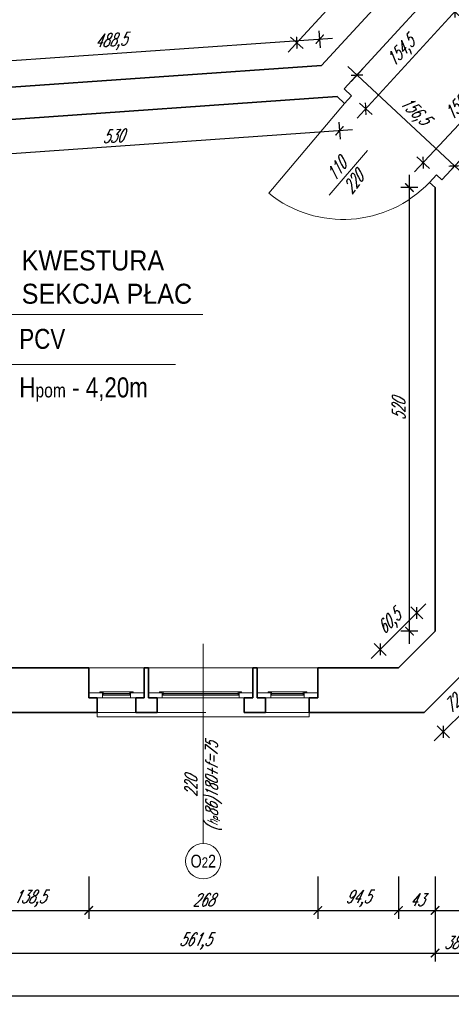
# Model space of a CAD drawing. Header units: millimetres. Extents: x 402 to 79005, y -7782 to 89952.
# Tile 140 of 256: x 22321 to 22827, y 28094 to 29248. Entities that reach past the tile are written whole.
import ezdxf

# ---------------------------------------------------------------- set-up
doc = ezdxf.new("R2010")
doc.units = ezdxf.units.MM
doc.header["$LTSCALE"] = 10
doc.linetypes.add('DASHED', pattern=[19.05, 12.7, -6.35])
doc.layers.get('0').update_dxf_attribs({"lineweight": 0})
doc.layers.get('Defpoints').update_dxf_attribs({"color": 253})
for name, color, linetype, lineweight in [('01 parter - ściany', 253, 'Continuous', 35), ('03-01_okna', 253, 'Continuous', 15), ('03_drzwi', 253, 'Continuous', 15), ('04-1_widok', 253, 'Continuous', 5), ('05-01_wymiary', 253, 'Continuous', 5), ('05-03_opis', 253, 'Continuous', 5)]:
    doc.layers.add(name, color=color, linetype=linetype, lineweight=lineweight)
doc.styles.add('ariel', font='ARIAL.TTF', dxfattribs={"width": 0.8})
doc.styles.add('ariel_wym', font='simplex.shx', dxfattribs={"width": 0.65, "oblique": 25})
doc.dimstyles.new('ariel 50', dxfattribs={"dimtxt": 15, "dimasz": 10, "dimexe": 10, "dimexo": 0, "dimgap": 5, "dimtad": 1, "dimdec": 1, "dimrnd": 0.5, "dimtxsty": 'ariel_wym', "dimblk": 'ARCHTICK', "dimcen": 2.5, "dimdle": 15, "dimazin": 0, "dimtfac": 1, "dimtdec": 1, "dimtix": 1, "dimtmove": 0, "dimatfit": 3, "dimldrblk": 'DOT', "dimfxl": 0, "dimarcsym": 0})
doc.dimstyles.new('ariel 50 wnętrze', dxfattribs={"dimtxt": 15, "dimasz": 10, "dimexe": 10, "dimexo": 0, "dimgap": 5, "dimtad": 1, "dimdec": 1, "dimrnd": 0.5, "dimtxsty": 'ariel_wym', "dimblk": 'ARCHTICK', "dimcen": 2.5, "dimdle": 15, "dimazin": 0, "dimtfac": 1, "dimtdec": 1, "dimtix": 1, "dimtmove": 0, "dimatfit": 3, "dimldrblk": 'DOT', "dimfxl": 0, "dimarcsym": 0})

# ---------------------------------------------------------------- blocks, each defined once
blk = doc.blocks.new('_ArchTick')
at = {"color": 0, "linetype": 'ByBlock', "const_width": 0.15}
blk.add_lwpolyline([(-0.5, -0.5), (0.5, 0.5)], dxfattribs=at)
blk = doc.blocks.new('*D965')
at = {"layer": '05-01_wymiary', "color": 0, "lineweight": -2}
for p, q in [((22263.8, 28244.2), (22263.8, 28194.2)), ((22402.3, 28244.2), (22402.3, 28194.2)), ((22248.8, 28204.2), (22417.3, 28204.2))]:
    blk.add_line(p, q, dxfattribs=at)
at = {"layer": 'Defpoints', "color": 0}
for p in [(22263.8, 28488.8), (22402.3, 28488.8), (22402.3, 28204.2)]:
    blk.add_point(p, dxfattribs=at)
at = {"layer": '05-01_wymiary', "color": 0, "lineweight": -2, "xscale": 10, "yscale": 10, "zscale": 10, "rotation": 180}
blk.add_blockref('_ArchTick', (22263.8, 28204.2), dxfattribs=at)
at = {"layer": '05-01_wymiary', "color": 0, "lineweight": -2, "xscale": 10, "yscale": 10, "zscale": 10}
blk.add_blockref('_ArchTick', (22402.3, 28204.2), dxfattribs=at)
at = {"layer": '05-01_wymiary', "color": 0, "insert": (22333.1, 28218.1), "char_height": 15, "attachment_point": 5, "style": 'ariel_wym'}
blk.add_mtext('138,5', dxfattribs=at)
blk = doc.blocks.new('_Dot')
at = {"color": 0, "linetype": 'ByBlock', "lineweight": -2}
blk.add_line((-0.5, 0), (-1, 0), dxfattribs=at)
at = {"color": 0, "linetype": 'ByBlock', "const_width": 0.5}
blk.add_lwpolyline([(-0.25, 0, 1), (0.25, 0, 1)], format="xyb", close=True, dxfattribs=at)
blk = doc.blocks.new('*D966')
at = {"layer": '05-01_wymiary', "color": 0, "lineweight": -2}
for p, q in [((22402.3, 28244.2), (22402.3, 28194.2)), ((22670.6, 28244.2), (22670.6, 28194.2)), ((22387.3, 28204.2), (22685.6, 28204.2))]:
    blk.add_line(p, q, dxfattribs=at)
at = {"layer": 'Defpoints', "color": 0}
for p in [(22402.3, 28488.8), (22670.6, 28488.8), (22670.6, 28204.2)]:
    blk.add_point(p, dxfattribs=at)
at = {"layer": '05-01_wymiary', "color": 0, "lineweight": -2, "xscale": 10, "yscale": 10, "zscale": 10, "rotation": 180}
blk.add_blockref('_ArchTick', (22402.3, 28204.2), dxfattribs=at)
at = {"layer": '05-01_wymiary', "color": 0, "lineweight": -2, "xscale": 10, "yscale": 10, "zscale": 10}
blk.add_blockref('_ArchTick', (22670.6, 28204.2), dxfattribs=at)
at = {"layer": '05-01_wymiary', "color": 0, "insert": (22536.5, 28216.7), "char_height": 15, "attachment_point": 5, "style": 'ariel_wym'}
blk.add_mtext('268', dxfattribs=at)
blk = doc.blocks.new('*D967')
at = {"layer": '05-01_wymiary', "color": 0, "lineweight": -2}
for p, q in [((22670.6, 28244.2), (22670.6, 28194.2)), ((22765.1, 28244.2), (22765.1, 28194.2)), ((22655.6, 28204.2), (22780.1, 28204.2))]:
    blk.add_line(p, q, dxfattribs=at)
at = {"layer": 'Defpoints', "color": 0}
for p in [(22670.6, 28488.8), (22765.1, 28488.8), (22765.1, 28204.2)]:
    blk.add_point(p, dxfattribs=at)
at = {"layer": '05-01_wymiary', "color": 0, "lineweight": -2, "xscale": 10, "yscale": 10, "zscale": 10, "rotation": 180}
blk.add_blockref('_ArchTick', (22670.6, 28204.2), dxfattribs=at)
at = {"layer": '05-01_wymiary', "color": 0, "lineweight": -2, "xscale": 10, "yscale": 10, "zscale": 10}
blk.add_blockref('_ArchTick', (22765.1, 28204.2), dxfattribs=at)
at = {"layer": '05-01_wymiary', "color": 0, "insert": (22717.8, 28218.1), "char_height": 15, "attachment_point": 5, "style": 'ariel_wym'}
blk.add_mtext('94,5', dxfattribs=at)
blk = doc.blocks.new('*D968')
at = {"layer": '05-01_wymiary', "color": 0, "lineweight": -2}
for p, q in [((22765.1, 28244.2), (22765.1, 28194.2)), ((22807.8, 28244.2), (22807.8, 28194.2)), ((22750.1, 28204.2), (22822.8, 28204.2))]:
    blk.add_line(p, q, dxfattribs=at)
at = {"layer": 'Defpoints', "color": 0}
for p in [(22807.8, 28531.6), (22765.1, 28488.8), (22807.8, 28204.2)]:
    blk.add_point(p, dxfattribs=at)
at = {"layer": '05-01_wymiary', "color": 0, "lineweight": -2, "xscale": 10, "yscale": 10, "zscale": 10, "rotation": 180}
blk.add_blockref('_ArchTick', (22765.1, 28204.2), dxfattribs=at)
at = {"layer": '05-01_wymiary', "color": 0, "lineweight": -2, "xscale": 10, "yscale": 10, "zscale": 10}
blk.add_blockref('_ArchTick', (22807.8, 28204.2), dxfattribs=at)
at = {"layer": '05-01_wymiary', "color": 0, "insert": (22786.5, 28216.7), "char_height": 15, "attachment_point": 5, "style": 'ariel_wym'}
blk.add_mtext('43', dxfattribs=at)
blk = doc.blocks.new('*D969')
at = {"layer": '05-01_wymiary', "color": 0, "lineweight": -2}
for p, q in [((22807.8, 28244.2), (22807.8, 28194.2)), ((22950.5, 28244.2), (22950.5, 28194.2)), ((22792.8, 28204.2), (22965.5, 28204.2))]:
    blk.add_line(p, q, dxfattribs=at)
at = {"layer": 'Defpoints', "color": 0}
for p in [(22950.5, 28551.5), (22807.8, 28531.6), (22950.5, 28204.2)]:
    blk.add_point(p, dxfattribs=at)
at = {"layer": '05-01_wymiary', "color": 0, "lineweight": -2, "xscale": 10, "yscale": 10, "zscale": 10, "rotation": 180}
blk.add_blockref('_ArchTick', (22807.8, 28204.2), dxfattribs=at)
at = {"layer": '05-01_wymiary', "color": 0, "lineweight": -2, "xscale": 10, "yscale": 10, "zscale": 10}
blk.add_blockref('_ArchTick', (22950.5, 28204.2), dxfattribs=at)
at = {"layer": '05-01_wymiary', "color": 0, "insert": (22879.2, 28218.1), "char_height": 15, "attachment_point": 5, "style": 'ariel_wym'}
blk.add_mtext('142,5', dxfattribs=at)
blk = doc.blocks.new('*D1002')
at = {"layer": '05-01_wymiary', "color": 0, "lineweight": -2}
for p, q in [((22246.2, 28194.2), (22246.2, 28144.2)), ((22807.8, 28194.2), (22807.8, 28144.2)), ((22231.2, 28154.2), (22822.8, 28154.2))]:
    blk.add_line(p, q, dxfattribs=at)
at = {"layer": 'Defpoints', "color": 0}
for p in [(22807.8, 28531.6), (22246.2, 28436.2), (22807.8, 28154.2)]:
    blk.add_point(p, dxfattribs=at)
at = {"layer": '05-01_wymiary', "color": 0, "lineweight": -2, "xscale": 10, "yscale": 10, "zscale": 10, "rotation": 180}
blk.add_blockref('_ArchTick', (22246.2, 28154.2), dxfattribs=at)
at = {"layer": '05-01_wymiary', "color": 0, "lineweight": -2, "xscale": 10, "yscale": 10, "zscale": 10}
blk.add_blockref('_ArchTick', (22807.8, 28154.2), dxfattribs=at)
at = {"layer": '05-01_wymiary', "color": 0, "insert": (22527, 28168.1), "char_height": 15, "attachment_point": 5, "style": 'ariel_wym'}
blk.add_mtext('561,5', dxfattribs=at)
blk = doc.blocks.new('*D1003')
at = {"layer": '05-01_wymiary', "color": 0, "lineweight": -2}
for p, q in [((22807.8, 28194.2), (22807.8, 28144.2)), ((22845.8, 28194.2), (22845.8, 28144.2)), ((22792.8, 28154.2), (22860.8, 28154.2))]:
    blk.add_line(p, q, dxfattribs=at)
at = {"layer": 'Defpoints', "color": 0}
for p in [(22845.8, 28551.5), (22807.8, 28531.6), (22845.8, 28154.2)]:
    blk.add_point(p, dxfattribs=at)
at = {"layer": '05-01_wymiary', "color": 0, "lineweight": -2, "xscale": 10, "yscale": 10, "zscale": 10, "rotation": 180}
blk.add_blockref('_ArchTick', (22807.8, 28154.2), dxfattribs=at)
at = {"layer": '05-01_wymiary', "color": 0, "lineweight": -2, "xscale": 10, "yscale": 10, "zscale": 10}
blk.add_blockref('_ArchTick', (22845.8, 28154.2), dxfattribs=at)
at = {"layer": '05-01_wymiary', "color": 0, "insert": (22826.8, 28166.7), "char_height": 15, "attachment_point": 5, "style": 'ariel_wym'}
blk.add_mtext('38', dxfattribs=at)
blk = doc.blocks.new('*D1032')
at = {"layer": '05-01_wymiary', "color": 0, "lineweight": -2}
for p, q in [((22107.3, 28144.2), (22107.3, 28094.2)), ((27734.6, 28144.2), (27734.6, 28094.2)), ((22092.3, 28104.2), (27749.6, 28104.2))]:
    blk.add_line(p, q, dxfattribs=at)
at = {"layer": 'Defpoints', "color": 0}
for p in [(22107.3, 28559.6), (27734.6, 28487.5), (27734.6, 28104.2)]:
    blk.add_point(p, dxfattribs=at)
at = {"layer": '05-01_wymiary', "color": 0, "lineweight": -2, "xscale": 10, "yscale": 10, "zscale": 10, "rotation": 180}
blk.add_blockref('_ArchTick', (22107.3, 28104.2), dxfattribs=at)
at = {"layer": '05-01_wymiary', "color": 0, "lineweight": -2, "xscale": 10, "yscale": 10, "zscale": 10}
blk.add_blockref('_ArchTick', (27734.6, 28104.2), dxfattribs=at)
at = {"layer": '05-01_wymiary', "color": 0, "insert": (24921, 28118.1), "char_height": 15, "attachment_point": 5, "style": 'ariel_wym'}
blk.add_mtext('5627,5', dxfattribs=at)
blk = doc.blocks.new('*D1260')
at = {"layer": '05-01_wymiary', "color": 0, "lineweight": -2}
for p, q in [((22910.3, 29205.7), (22783.7, 29069.9)), ((22907.4, 29187.9), (22892.7, 29201.6)), ((22801.3, 29074), (22786.6, 29087.7))]:
    blk.add_line(p, q, dxfattribs=at)
at = {"layer": 'Defpoints', "color": 0}
for p in [(22921.8, 29174.5), (22794, 29080.9), (22815.7, 29060.6)]:
    blk.add_point(p, dxfattribs=at)
at = {"layer": '05-01_wymiary', "color": 0, "lineweight": -2, "xscale": 10, "yscale": 10, "zscale": 10}
for p, rotation in [((22900, 29194.7), 47.03550590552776), ((22794, 29080.9), 227.0355059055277)]:
    blk.add_blockref('_ArchTick', p, dxfattribs=dict(at, rotation=rotation))
at = {"layer": '05-01_wymiary', "color": 0, "insert": (22836.8, 29147.3), "char_height": 15, "attachment_point": 5, "rotation": 47.0355, "style": 'ariel_wym'}
blk.add_mtext('155,5', dxfattribs=at)
blk = doc.blocks.new('*D1262')
at = {"layer": '05-01_wymiary', "color": 0, "lineweight": -2}
for p, q in [((22879.4, 28475.5), (22806.9, 28403)), ((22861.7, 28472), (22875.8, 28457.8)), ((22810.4, 28420.7), (22824.6, 28406.6))]:
    blk.add_line(p, q, dxfattribs=at)
at = {"layer": 'Defpoints', "color": 0}
for p in [(22846.2, 28487.5), (22794.9, 28436.2), (22817.5, 28413.6)]:
    blk.add_point(p, dxfattribs=at)
at = {"layer": '05-01_wymiary', "color": 0, "lineweight": -2, "xscale": 10, "yscale": 10, "zscale": 10}
for p, rotation in [((22868.8, 28464.9), 45.00000000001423), ((22817.5, 28413.6), 225.0000000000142)]:
    blk.add_blockref('_ArchTick', p, dxfattribs=dict(at, rotation=rotation))
at = {"layer": '05-01_wymiary', "color": 0, "insert": (22833.3, 28449.1), "char_height": 15, "attachment_point": 5, "rotation": 45, "style": 'ariel_wym'}
blk.add_mtext('72,5', dxfattribs=at)
blk = doc.blocks.new('*D1265')
at = {"layer": '05-01_wymiary', "color": 0, "lineweight": -2}
for p, q in [((22777.8, 28516.6), (22777.8, 29066.5)), ((22787.8, 29051.5), (22767.8, 29051.5)), ((22787.8, 28531.6), (22767.8, 28531.6))]:
    blk.add_line(p, q, dxfattribs=at)
at = {"layer": 'Defpoints', "color": 0}
for p in [(22777.8, 29051.5), (22807.8, 29051.5), (22807.8, 28531.6)]:
    blk.add_point(p, dxfattribs=at)
at = {"layer": '05-01_wymiary', "color": 0, "lineweight": -2, "xscale": 10, "yscale": 10, "zscale": 10}
for p, rotation in [((22777.8, 29051.5), 90), ((22777.8, 28531.6), 270)]:
    blk.add_blockref('_ArchTick', p, dxfattribs=dict(at, rotation=rotation))
at = {"layer": '05-01_wymiary', "color": 0, "insert": (22765.3, 28791.5), "char_height": 15, "attachment_point": 5, "rotation": 90, "style": 'ariel_wym'}
blk.add_mtext('520', dxfattribs=at)
blk = doc.blocks.new('*D1266')
at = {"layer": '05-01_wymiary', "color": 0, "lineweight": -2}
for p, q in [((22841.8, 29066.6), (22705.5, 29193.6)), ((22709.6, 29176.1), (22723.3, 29190.7)), ((22824, 29069.5), (22837.7, 29084.2))]:
    blk.add_line(p, q, dxfattribs=at)
at = {"layer": 'Defpoints', "color": 0}
for p in [(22716.4, 29183.4), (22701.3, 29167.2), (22815.7, 29060.6)]:
    blk.add_point(p, dxfattribs=at)
at = {"layer": '05-01_wymiary', "color": 0, "lineweight": -2, "xscale": 10, "yscale": 10, "zscale": 10}
for p, rotation in [((22716.4, 29183.4), 137.0355059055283), ((22830.8, 29076.9), 317.0355059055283)]:
    blk.add_blockref('_ArchTick', p, dxfattribs=dict(at, rotation=rotation))
at = {"layer": '05-01_wymiary', "color": 0, "insert": (22783.1, 29140.3), "char_height": 15, "attachment_point": 5, "rotation": 317.0355, "style": 'ariel_wym'}
blk.add_mtext('156,5', dxfattribs=at)
blk = doc.blocks.new('*D1267')
at = {"layer": '05-01_wymiary', "color": 0, "lineweight": -2}
for p, q in [((22841.2, 29268.8), (22716.5, 29132.9)), ((22823.7, 29264.5), (22838.4, 29251)), ((22719.2, 29150.7), (22734, 29137.2))]:
    blk.add_line(p, q, dxfattribs=at)
at = {"layer": 'Defpoints', "color": 0}
for p in [(22805.7, 29281), (22701.3, 29167.2), (22726.6, 29143.9)]:
    blk.add_point(p, dxfattribs=at)
at = {"layer": '05-01_wymiary', "color": 0, "lineweight": -2, "xscale": 10, "yscale": 10, "zscale": 10}
for p, rotation in [((22831, 29257.7), 47.46773687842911), ((22726.6, 29143.9), 227.4677368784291)]:
    blk.add_blockref('_ArchTick', p, dxfattribs=dict(at, rotation=rotation))
at = {"layer": '05-01_wymiary', "color": 0, "insert": (22768.6, 29210.3), "char_height": 15, "attachment_point": 5, "rotation": 47.4677, "style": 'ariel_wym'}
blk.add_mtext('154,5', dxfattribs=at)
blk = doc.blocks.new('*D1268')
at = {"layer": '05-01_wymiary', "color": 0, "lineweight": -2}
for p, q in [((22733, 28499.6), (22797, 28563.6)), ((22793.5, 28545.9), (22779.3, 28560.1)), ((22750.7, 28503.2), (22736.5, 28517.3))]:
    blk.add_line(p, q, dxfattribs=at)
at = {"layer": 'Defpoints', "color": 0}
for p in [(22786.4, 28553), (22807.8, 28531.6), (22765.1, 28488.8)]:
    blk.add_point(p, dxfattribs=at)
at = {"layer": '05-01_wymiary', "color": 0, "lineweight": -2, "xscale": 10, "yscale": 10, "zscale": 10}
for p, rotation in [((22786.4, 28553), 45), ((22743.6, 28510.2), 225)]:
    blk.add_blockref('_ArchTick', p, dxfattribs=dict(at, rotation=rotation))
at = {"layer": '05-01_wymiary', "color": 0, "insert": (22755.2, 28541.5), "char_height": 15, "attachment_point": 5, "rotation": 45, "style": 'ariel_wym'}
blk.add_mtext('60,5', dxfattribs=at)
blk = doc.blocks.new('*D1269')
at = {"layer": '05-01_wymiary', "color": 0, "lineweight": -2}
for p, q in [((22695.3, 29128.2), (22696.7, 29108.2)), ((22711, 29119.3), (22152.3, 29079.7)), ((22166.6, 29090.7), (22168, 29070.8))]:
    blk.add_line(p, q, dxfattribs=at)
at = {"layer": 'Defpoints', "color": 0}
for p in [(22693.2, 29158.3), (22164.4, 29120.9), (22167.3, 29080.7)]:
    blk.add_point(p, dxfattribs=at)
at = {"layer": '05-01_wymiary', "color": 0, "lineweight": -2, "xscale": 10, "yscale": 10, "zscale": 10}
for p, rotation in [((22696, 29118.2), 4.051575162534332), ((22167.3, 29080.7), 184.0515751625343)]:
    blk.add_blockref('_ArchTick', p, dxfattribs=dict(at, rotation=rotation))
at = {"layer": '05-01_wymiary', "color": 0, "insert": (22430.8, 29111.9), "char_height": 15, "attachment_point": 5, "rotation": 4.0516, "style": 'ariel_wym'}
blk.add_mtext('530', dxfattribs=at)
blk = doc.blocks.new('*D1728')
at = {"layer": '05-01_wymiary', "color": 0, "lineweight": -2}
for p, q in [((22687.8, 29226.5), (22170.4, 29190.3)), ((22673.5, 29215.5), (22672.1, 29235.4)), ((22186.1, 29181.4), (22184.7, 29201.4))]:
    blk.add_line(p, q, dxfattribs=at)
at = {"layer": 'Defpoints', "color": 0}
for p in [(22185.4, 29191.4), (22675, 29194.7), (22187.6, 29160.6)]:
    blk.add_point(p, dxfattribs=at)
at = {"layer": '05-01_wymiary', "color": 0, "lineweight": -2, "xscale": 10, "yscale": 10, "zscale": 10}
for p, rotation in [((22672.8, 29225.5), 3.999999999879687), ((22185.4, 29191.4), 183.9999999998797)]:
    blk.add_blockref('_ArchTick', p, dxfattribs=dict(at, rotation=rotation))
at = {"layer": '05-01_wymiary', "color": 0, "insert": (22428.1, 29222.3), "char_height": 15, "attachment_point": 5, "rotation": 4, "style": 'ariel_wym'}
blk.add_mtext('488,5', dxfattribs=at)
blk = doc.blocks.new('*D1729')
at = {"layer": '05-01_wymiary', "color": 0, "lineweight": -2}
for p, q in [((22738.5, 29322.1), (22635.8, 29210.2)), ((22735.7, 29304.3), (22720.9, 29317.9)), ((22653.3, 29214.5), (22638.6, 29228))]:
    blk.add_line(p, q, dxfattribs=at)
at = {"layer": 'Defpoints', "color": 0}
for p in [(22757.3, 29284.5), (22645.9, 29221.3), (22675, 29194.7)]:
    blk.add_point(p, dxfattribs=at)
at = {"layer": '05-01_wymiary', "color": 0, "lineweight": -2, "xscale": 10, "yscale": 10, "zscale": 10}
for p, rotation in [((22728.3, 29311.1), 47.46773687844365), ((22645.9, 29221.3), 227.4677368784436)]:
    blk.add_blockref('_ArchTick', p, dxfattribs=dict(at, rotation=rotation))
at = {"layer": '05-01_wymiary', "color": 0, "insert": (22677.9, 29274.6), "char_height": 15, "attachment_point": 5, "rotation": 47.4677, "style": 'ariel_wym'}
blk.add_mtext('122', dxfattribs=at)

msp = doc.modelspace()

# ---------------------------------------------------------------- linework, layer by layer
at = {"layer": '01 parter - ściany'}
for p, q in [((22674.96, 29194.65), (22757.35, 29284.46)), ((22701.3, 29167.15), (22805.71, 29280.96)), ((22187.56, 29160.57), (22674.96, 29194.65)), ((22701.3, 29167.15), (22710.03, 29159.03)), ((22815.7, 29060.61), (22921.77, 29174.5)), ((22164.42, 29120.86), (22693.19, 29158.31)), ((22693.19, 29158.31), (22701.91, 29150.19)), ((22701.91, 29150.19), (22710.03, 29159.03)), ((22801.24, 29057.68), (22809.35, 29066.52)), ((22809.35, 29066.52), (22815.7, 29060.61)), ((22801.24, 29057.68), (22807.83, 29051.54)), ((22807.83, 28531.55), (22807.83, 29051.54)), ((22807.83, 28531.55), (22765.07, 28488.79)), ((22402.34, 28488.79), (22263.82, 28488.79)), ((22402.34, 28488.8), (22402.34, 28453.46)), ((22472.34, 28488.8), (22467.32, 28488.8)), ((22467.32, 28488.8), (22467.32, 28453.49)), ((22472.34, 28488.8), (22472.34, 28453.47)), ((22599.34, 28488.8), (22594.32, 28488.8)), ((22594.32, 28488.8), (22594.32, 28453.49)), ((22599.34, 28488.8), (22599.37, 28453.49)), ((22670.59, 28488.79), (22670.58, 28453.52)), ((22765.07, 28488.79), (22670.59, 28488.79)), ((22670.59, 28488.79), (22670.59, 28459.84)), ((22846.17, 28487.5), (22794.91, 28436.24)), ((22412.31, 28453.46), (22402.34, 28453.46)), ((22412.31, 28436.24), (22412.31, 28453.46)), ((22457.34, 28453.49), (22467.32, 28453.49)), ((22457.34, 28436.24), (22457.35, 28453.48)), ((22472.37, 28453.47), (22482.34, 28453.47)), ((22482.34, 28436.24), (22482.34, 28453.49)), ((22584.34, 28436.24), (22584.34, 28453.49)), ((22584.34, 28453.49), (22594.32, 28453.49)), ((22599.37, 28453.47), (22609.34, 28453.47)), ((22609.34, 28436.23), (22609.34, 28453.49)), ((22660.58, 28436.24), (22660.58, 28453.47)), ((22670.56, 28453.47), (22660.58, 28453.47)), ((22412.31, 28436.24), (22246.18, 28436.24)), ((22482.34, 28436.24), (22457.34, 28436.24)), ((22609.34, 28436.23), (22584.34, 28436.23)), ((22794.91, 28436.24), (22660.58, 28436.24))]:
    msp.add_line(p, q, dxfattribs=at)
at = {"layer": '03-01_okna', "linetype": 'Continuous', "lineweight": 0}
for p, q in [((22418.34, 28456.46), (22451.32, 28456.46)), ((22451.32, 28453.46), (22418.34, 28453.46)), ((22419.34, 28460.46), (22419.34, 28456.46)), ((22419.34, 28458.46), (22450.32, 28458.46)), ((22419.34, 28457.96), (22450.32, 28457.96)), ((22450.32, 28460.46), (22450.32, 28456.46)), ((22488.34, 28456.47), (22578.32, 28456.47)), ((22578.32, 28453.47), (22488.34, 28453.47)), ((22489.34, 28460.47), (22489.34, 28456.47)), ((22489.34, 28458.47), (22577.32, 28458.47)), ((22489.34, 28457.97), (22577.32, 28457.97)), ((22577.32, 28460.47), (22577.32, 28456.47)), ((22615.37, 28456.47), (22654.56, 28456.47)), ((22654.56, 28453.47), (22615.37, 28453.47)), ((22616.37, 28460.47), (22616.37, 28456.47)), ((22616.37, 28458.47), (22653.56, 28458.47)), ((22616.37, 28457.97), (22653.56, 28457.97)), ((22653.56, 28460.47), (22653.56, 28456.47)), ((22412.31, 28436.24), (22412.31, 28431.24)), ((22412.31, 28431.24), (22660.58, 28431.24)), ((22660.58, 28436.24), (22660.58, 28431.24))]:
    msp.add_line(p, q, dxfattribs=at)
at = {"layer": '03-01_okna', "linetype": 'DASHED'}
msp.add_line((22412.31, 28436.24), (22660.58, 28436.24), dxfattribs=at)
at = {"layer": '03-01_okna', "linetype": 'Continuous', "lineweight": 0}
for points in [[(22418.34, 28459.46), (22402.34, 28459.46), (22402.34, 28453.46), (22418.34, 28453.46)], [(22467.32, 28459.46), (22451.32, 28459.46), (22451.32, 28453.46), (22467.32, 28453.46)], [(22488.34, 28459.47), (22472.34, 28459.47), (22472.34, 28453.47), (22488.34, 28453.47)], [(22594.32, 28459.47), (22578.32, 28459.47), (22578.32, 28453.47), (22594.32, 28453.47)], [(22615.37, 28459.47), (22599.37, 28459.47), (22599.37, 28453.47), (22615.37, 28453.47)], [(22670.56, 28459.47), (22654.56, 28459.47), (22654.56, 28453.47), (22670.56, 28453.47)]]:
    msp.add_lwpolyline(points, close=True, dxfattribs=at)
for points in [[(22415.34, 28459.46), (22415.34, 28460.46), (22454.32, 28460.46), (22454.32, 28459.46)], [(22485.34, 28459.47), (22485.34, 28460.47), (22581.32, 28460.47), (22581.32, 28459.47)], [(22612.37, 28459.47), (22612.37, 28460.47), (22657.56, 28460.47), (22657.56, 28459.47)]]:
    msp.add_lwpolyline(points, dxfattribs=at)
at = {"layer": '03_drzwi'}
for p, q in [((22613.18, 29044.86), (22701.91, 29150.19)), ((22728.76, 29095), (22683.9, 29042.73))]:
    msp.add_line(p, q, dxfattribs=at)
msp.add_arc((22700.25, 29153.33), 139.09, 231.24575, 316.55302, dxfattribs=at)
at = {"layer": '04-1_widok'}
msp.add_line((22670.59, 28488.79), (22402.34, 28488.79), dxfattribs=at)
at = {"layer": '05-03_opis'}
for p, q in [((22212.72, 28902.7), (22536.04, 28902.7)), ((22214.17, 28844.35), (22503.89, 28844.35))]:
    msp.add_line(p, q, dxfattribs=at)
at = {"layer": '05-03_opis', "lineweight": 0}
msp.add_line((22536.45, 28516.85), (22536.45, 28282.61), dxfattribs=at)
msp.add_circle((22536.45, 28261.92), 20.69, dxfattribs=at)

# ---------------------------------------------------------------- texts
at = {"layer": '03_drzwi', "insert": (22678.62, 29067.36), "char_height": 15, "width": 160.5905, "attachment_point": 1, "rotation": 52.57307, "style": 'ariel_wym'}
msp.add_mtext('110\\P220', dxfattribs=at)
at = {"layer": '05-03_opis', "attachment_point": 4, "style": 'ariel'}
for s, insert, char_height, width in [('{\\fArial|b0|i0|c238|p34;\\W0.9;KWESTURA\\PSEKCJA PŁAC}', (22323.77, 28946.5), 23.4234, 356.6375), (' PCV', (22313.72, 28874.08), 23.423, 322.789), ('{\\fArial|b0|i0|c238|p34; H\\H0.7x;pom\\H1.429x; - 4,20m}', (22313.72, 28814.89), 23.4234, 322.789)]:
    msp.add_mtext(s, dxfattribs=dict(at, insert=insert, char_height=char_height, width=width))
at = {"layer": '05-03_opis', "lineweight": 0, "insert": (22536.45, 28349.55), "char_height": 14.4, "width": 118.9897, "attachment_point": 5, "rotation": 90, "style": 'ariel_wym'}
msp.add_mtext('220\\P({\\H0.8333x;h\\H0.6x;p}86)180+f=75', dxfattribs=at)
at = {"layer": '05-03_opis', "lineweight": 0, "insert": (22536.45, 28261.92), "char_height": 15, "width": 75.1935, "attachment_point": 5, "style": 'ariel'}
msp.add_mtext('O{\\H0.8x;2}2', dxfattribs=at)

# ---------------------------------------------------------------- dimensions: what is measured, and where the dimension line sits
at = {"layer": '05-01_wymiary'}
for p1, p2, distance, picture, middle in [((22757.35, 29284.46), (22674.96, 29194.65), -39.4, '*D1729', (22677.91, 29274.64)), ((22805.71, 29280.96), (22701.3, 29167.15), 34.35, '*D1267', (22768.56, 29210.25)), ((22921.77, 29174.5), (22815.7, 29060.61), -29.71, '*D1260', (22836.8, 29147.29)), ((22815.7, 29060.61), (22701.3, 29167.15), -22.21, '*D1266', (22783.13, 29140.33)), ((22693.19, 29158.31), (22164.42, 29120.86), 40.22, '*D1269', (22430.76, 29111.94)), ((22765.07, 28488.79), (22807.83, 28531.55), 30.34, '*D1268', (22755.15, 28541.47)), ((22846.17, 28487.5), (22794.91, 28436.24), 31.96, '*D1262', (22833.29, 28449.12))]:
    dim = msp.add_aligned_dim(p1=p1, p2=p2, distance=distance, dimstyle='ariel 50 wnętrze', dxfattribs=at)
    dim.commit()
    dim.dimension.update_dxf_attribs({"geometry": picture, "text_midpoint": middle})
for base, p1, p2, angle, picture, middle in [((22185.4, 29191.38), (22674.96, 29194.65), (22187.56, 29160.57), 4, '*D1728', (22428.13, 29222.32)), ((22777.76, 29051.54), (22807.83, 28531.55), (22807.83, 29051.54), 90, '*D1265', (22765.26, 28791.55))]:
    dim = msp.add_linear_dim(base=base, p1=p1, p2=p2, angle=angle, dimstyle='ariel 50 wnętrze', dxfattribs=at)
    dim.commit()
    dim.dimension.update_dxf_attribs({"geometry": picture, "text_midpoint": middle})
dim = msp.add_linear_dim(base=(27734.59, 28104.19), p1=(22107.33, 28559.57), p2=(27734.59, 28487.5), dimstyle='ariel 50', dxfattribs=at)
dim.commit()
dim.dimension.update_dxf_attribs({"geometry": '*D1032', "text_midpoint": (24920.96, 28118.12)})
for base, p1, p2, picture, middle in [((22950.54, 28204.19), (22807.83, 28531.55), (22950.54, 28551.5), '*D969', (22879.19, 28218.12)), ((22845.83, 28154.19), (22807.83, 28531.55), (22845.83, 28551.5), '*D1003', (22826.83, 28166.69)), ((22807.8346, 28154.1874), (22246.1815, 28436.2365), (22807.8346, 28531.5548), '*D1002', (22527.008, 28168.116)), ((22807.83, 28204.19), (22765.07, 28488.79), (22807.83, 28531.55), '*D968', (22786.45, 28216.69)), ((22402.34, 28204.19), (22263.82, 28488.79), (22402.34, 28488.8), '*D965', (22333.08, 28218.12)), ((22670.5872, 28204.1874), (22402.3425, 28488.8036), (22670.5872, 28488.7865), '*D966', (22536.4648, 28216.6874)), ((22765.07, 28204.19), (22670.59, 28488.79), (22765.07, 28488.79), '*D967', (22717.83, 28218.12))]:
    dim = msp.add_linear_dim(base=base, p1=p1, p2=p2, dimstyle='ariel 50', override={"dimtmove": 1}, dxfattribs=at)
    dim.commit()
    dim.dimension.update_dxf_attribs({"geometry": picture, "text_midpoint": middle})

doc.saveas('drawing.dxf')
